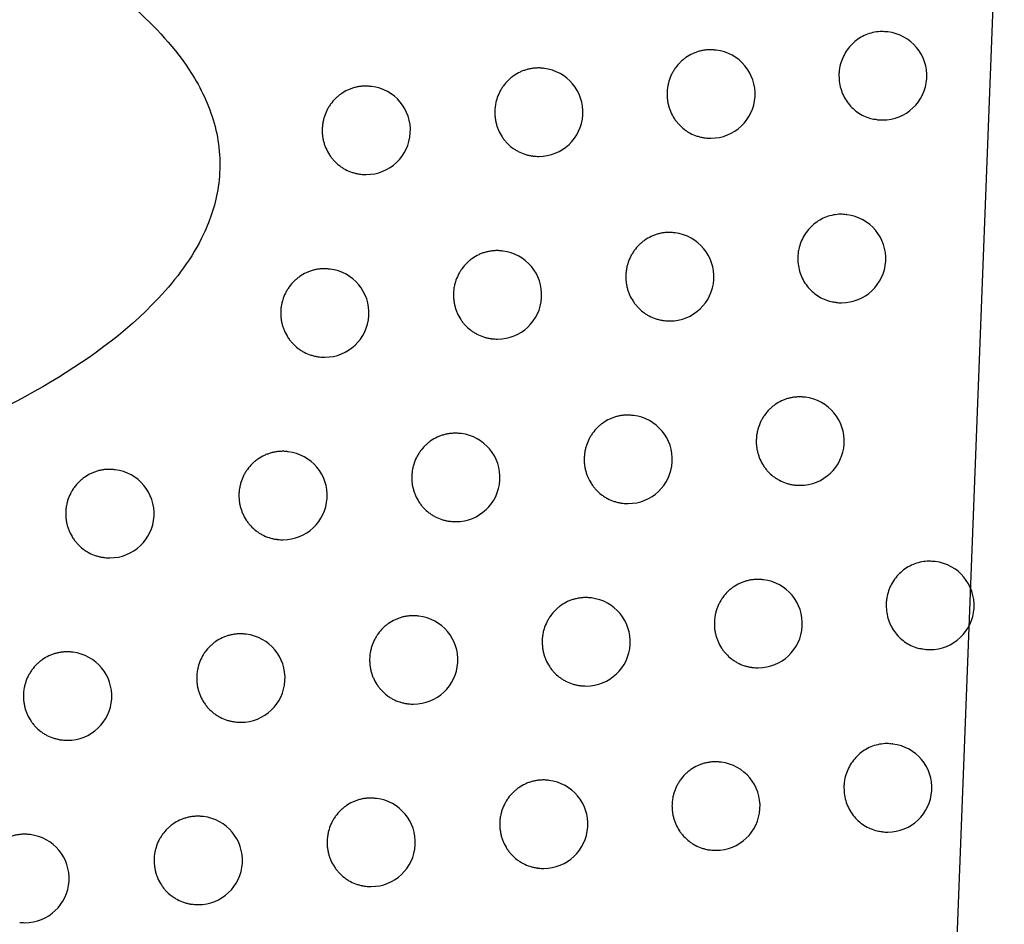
# Model space of a CAD drawing. Header units: millimetres. Extents: x -0.66 to 0.91, y -0.4 to 0.64.
# Tile 27 of 171: x -0.116 to -0.1048, y 0.0056 to 0.0158. Entities that reach past the tile are written whole.
import ezdxf

# ---------------------------------------------------------------- set-up
doc = ezdxf.new("R2010")
doc.units = ezdxf.units.MM
doc.layers.add('FORMAT', color=7, linetype='Continuous')

msp = doc.modelspace()

# ---------------------------------------------------------------- linework, layer by layer
at = {"layer": 'FORMAT', "color": 7, "linetype": 'Continuous', "lineweight": 25}
for p, q in [((-0.105603, -0.00088), (-0.104825, 0.019183)), ((-0.106142, 0.015681), (-0.106151, 0.015682)), ((-0.108087, 0.015475), (-0.108095, 0.015476)), ((-0.110035, 0.015269), (-0.110043, 0.01527)), ((-0.111989, 0.015064), (-0.111996, 0.015065)), ((-0.106268, 0.014689), (-0.106261, 0.014688)), ((-0.108212, 0.014483), (-0.108206, 0.014482)), ((-0.110161, 0.014277), (-0.110154, 0.014276)), ((-0.112114, 0.014072), (-0.112108, 0.014071)), ((-0.106607, 0.013614), (-0.106616, 0.013615)), ((-0.108553, 0.013408), (-0.108561, 0.013409)), ((-0.110503, 0.013202), (-0.110511, 0.013203)), ((-0.112457, 0.012997), (-0.112465, 0.012998)), ((-0.106733, 0.012622), (-0.106726, 0.012621)), ((-0.108679, 0.012416), (-0.108672, 0.012415)), ((-0.110629, 0.01221), (-0.110622, 0.012209)), ((-0.112583, 0.012005), (-0.112576, 0.012004)), ((-0.107077, 0.011547), (-0.107086, 0.011548)), ((-0.109024, 0.011341), (-0.109032, 0.011342)), ((-0.110975, 0.011136), (-0.110983, 0.011137)), ((-0.11293, 0.010931), (-0.112938, 0.010932)), ((-0.11489, 0.010727), (-0.114898, 0.010728)), ((-0.107203, 0.010555), (-0.107196, 0.010554)), ((-0.10915, 0.010349), (-0.109143, 0.010349)), ((-0.111101, 0.010144), (-0.111094, 0.010143)), ((-0.113056, 0.009939), (-0.113049, 0.009938)), ((-0.115016, 0.009735), (-0.115009, 0.009734)), ((-0.105608, 0.009688), (-0.105616, 0.009689)), ((-0.107552, 0.009482), (-0.10756, 0.009483)), ((-0.109499, 0.009276), (-0.109507, 0.009277)), ((-0.111452, 0.009071), (-0.111459, 0.009072)), ((-0.113408, 0.008866), (-0.113416, 0.008867)), ((-0.105733, 0.008696), (-0.105727, 0.008695)), ((-0.115369, 0.008662), (-0.115376, 0.008663)), ((-0.107677, 0.00849), (-0.107671, 0.008489)), ((-0.109625, 0.008284), (-0.109618, 0.008283)), ((-0.111577, 0.008079), (-0.111571, 0.008078)), ((-0.113534, 0.007874), (-0.113527, 0.007873)), ((-0.115495, 0.00767), (-0.115488, 0.007669)), ((-0.106086, 0.007624), (-0.106094, 0.007625)), ((-0.10803, 0.007418), (-0.108039, 0.007419)), ((-0.109979, 0.007212), (-0.109987, 0.007213)), ((-0.111933, 0.007007), (-0.11194, 0.007008)), ((-0.11389, 0.006802), (-0.113898, 0.006803)), ((-0.115852, 0.006598), (-0.115859, 0.006599)), ((-0.106211, 0.006632), (-0.106205, 0.006631)), ((-0.108156, 0.006426), (-0.108149, 0.006425)), ((-0.110105, 0.00622), (-0.110098, 0.006219)), ((-0.112058, 0.006015), (-0.112052, 0.006014)), ((-0.114016, 0.00581), (-0.114009, 0.005809))]:
    msp.add_line(p, q, dxfattribs=at)
for centre, start, end in [((-0.106202, 0.015185), 270, 83.1656), ((-0.108146, 0.014979), 270, 83.1656), ((-0.110095, 0.014773), 270, 83.1656), ((-0.112048, 0.014568), 270, 83.1656), ((-0.106202, 0.015185), 263.1656, 270), ((-0.108146, 0.014979), 263.1656, 270), ((-0.110095, 0.014773), 263.1656, 270), ((-0.112048, 0.014568), 263.1656, 270), ((-0.106667, 0.013117), 270, 83.1656), ((-0.108612, 0.012911), 270, 83.1656), ((-0.110562, 0.012706), 270, 83.1656), ((-0.112517, 0.012501), 270, 83.1656), ((-0.106667, 0.013117), 263.1656, 270), ((-0.108612, 0.012911), 263.1656, 270), ((-0.110562, 0.012706), 263.1656, 270), ((-0.112517, 0.012501), 263.1656, 270), ((-0.107137, 0.011051), 270, 83.1656), ((-0.109083, 0.010845), 270, 83.1656), ((-0.111034, 0.01064), 270, 83.1656), ((-0.11299, 0.010435), 270, 83.1656), ((-0.114949, 0.01023), 270, 83.1656), ((-0.107137, 0.011051), 263.1656, 270), ((-0.109083, 0.010845), 263.1656, 270), ((-0.111034, 0.01064), 263.1656, 270), ((-0.11299, 0.010435), 263.1656, 270), ((-0.114949, 0.01023), 263.1656, 270), ((-0.105667, 0.009192), 270, 83.1656), ((-0.107611, 0.008986), 270, 83.1656), ((-0.109559, 0.00878), 270, 83.1656), ((-0.111511, 0.008575), 270, 83.1656), ((-0.113467, 0.00837), 270, 83.1656), ((-0.105667, 0.009192), 263.1656, 270), ((-0.115428, 0.008166), 270, 83.1656), ((-0.107611, 0.008986), 263.1656, 270), ((-0.109559, 0.00878), 263.1656, 270), ((-0.111511, 0.008575), 263.1656, 270), ((-0.113467, 0.00837), 263.1656, 270), ((-0.115428, 0.008166), 263.1656, 270), ((-0.106145, 0.007127), 270, 83.1656), ((-0.10809, 0.006921), 270, 83.1656), ((-0.110039, 0.006716), 270, 83.1656), ((-0.111992, 0.006511), 270, 83.1656), ((-0.113949, 0.006306), 270, 83.1656), ((-0.115911, 0.006102), 270, 83.1656), ((-0.106145, 0.007127), 263.1656, 270), ((-0.10809, 0.006921), 263.1656, 270), ((-0.110039, 0.006716), 263.1656, 270), ((-0.111992, 0.006511), 263.1656, 270), ((-0.113949, 0.006306), 263.1656, 270), ((-0.115911, 0.006102), 263.1656, 270)]:
    msp.add_arc(centre, 0.0005, start, end, dxfattribs=at)
for points, knots in [([(-0.123624, 0.01896), (-0.122467, 0.018775), (-0.120158, 0.018404), (-0.11711, 0.017451), (-0.114984, 0.016347), (-0.11402, 0.015289), (-0.113711, 0.01458), (-0.113683, 0.013949), (-0.113903, 0.013277), (-0.114534, 0.012437), (-0.116215, 0.011247), (-0.117868, 0.010691), (-0.118998, 0.010312)], [0, 0, 0, 0, 0.189196, 0.377754, 0.517788, 0.572093, 0.606257, 0.640677, 0.670884, 0.71836, 0.807606, 1, 1, 1, 1]), ([(-0.106151, 0.015681), (-0.106171, 0.015683), (-0.106218, 0.015688), (-0.106294, 0.01568), (-0.106374, 0.015658), (-0.106449, 0.015623), (-0.106518, 0.015575), (-0.106578, 0.015515), (-0.106627, 0.015447), (-0.106664, 0.015371), (-0.106685, 0.0153), (-0.106696, 0.015237), (-0.106697, 0.015202), (-0.106697, 0.015185)], [0, 0, 0, 0, 0.074118, 0.173107, 0.274966, 0.37395, 0.475817, 0.574559, 0.676185, 0.774565, 0.875817, 0.937563, 1, 1, 1, 1]), ([(-0.108095, 0.015475), (-0.108101, 0.015476), (-0.108122, 0.01548), (-0.108156, 0.01548), (-0.108197, 0.015478), (-0.108238, 0.015472), (-0.108279, 0.015463), (-0.108318, 0.01545), (-0.108369, 0.015429), (-0.108418, 0.015401), (-0.108462, 0.015367), (-0.108503, 0.01533), (-0.10854, 0.015287), (-0.108571, 0.01524), (-0.108598, 0.015191), (-0.108618, 0.015138), (-0.108633, 0.01508), (-0.108641, 0.015031), (-0.108642, 0.014996), (-0.108643, 0.014979)], [0, 0, 0, 0, 0.023782, 0.074744, 0.124005, 0.173609, 0.224291, 0.275346, 0.324603, 0.424795, 0.475851, 0.525024, 0.625047, 0.676019, 0.725068, 0.824841, 0.875684, 0.937496, 1, 1, 1, 1]), ([(-0.110044, 0.015269), (-0.11005, 0.01527), (-0.110071, 0.015274), (-0.110105, 0.015274), (-0.110146, 0.015272), (-0.110187, 0.015266), (-0.110228, 0.015257), (-0.110268, 0.015244), (-0.110319, 0.015223), (-0.110367, 0.015195), (-0.110412, 0.015161), (-0.110453, 0.015124), (-0.11049, 0.015081), (-0.11052, 0.015034), (-0.110547, 0.014985), (-0.110568, 0.014933), (-0.110583, 0.014875), (-0.110591, 0.014826), (-0.110592, 0.014791), (-0.110593, 0.014773)], [0, 0, 0, 0, 0.0243437, 0.0752705, 0.1244642, 0.1739994, 0.2246119, 0.2755968, 0.3247861, 0.424839, 0.475823, 0.5249585, 0.6249033, 0.6758333, 0.7248917, 0.8246796, 0.8755292, 0.9374187, 1, 1, 1, 1]), ([(-0.106697, 0.015185), (-0.106696, 0.015157), (-0.106693, 0.015101), (-0.106672, 0.01502), (-0.106639, 0.014942), (-0.106594, 0.014873), (-0.106537, 0.014811), (-0.106472, 0.01476), (-0.106399, 0.014722), (-0.10633, 0.014698), (-0.106285, 0.014693), (-0.106267, 0.014691)], [0, 0, 0, 0, 0.113914, 0.231135, 0.345047, 0.462255, 0.576339, 0.693709, 0.808187, 0.92596, 1, 1, 1, 1]), ([(-0.111997, 0.015064), (-0.112003, 0.015065), (-0.112024, 0.015069), (-0.112059, 0.015069), (-0.1121, 0.015067), (-0.112141, 0.015061), (-0.112182, 0.015052), (-0.112221, 0.015039), (-0.112273, 0.015018), (-0.112321, 0.01499), (-0.112366, 0.014956), (-0.112407, 0.014919), (-0.112444, 0.014876), (-0.112475, 0.014829), (-0.112501, 0.01478), (-0.112522, 0.014728), (-0.112537, 0.01467), (-0.112545, 0.014621), (-0.112546, 0.014586), (-0.112547, 0.014568)], [0, 0, 0, 0, 0.0247755, 0.0756736, 0.1248144, 0.1742964, 0.2248546, 0.2757847, 0.3249221, 0.4248682, 0.4757969, 0.5249044, 0.6247904, 0.6756889, 0.7247548, 0.824556, 0.8754111, 0.9373594, 1, 1, 1, 1]), ([(-0.108643, 0.014979), (-0.108642, 0.014965), (-0.108642, 0.014937), (-0.108637, 0.014896), (-0.108628, 0.014854), (-0.108616, 0.014814), (-0.108596, 0.014762), (-0.10857, 0.014712), (-0.108537, 0.014667), (-0.108501, 0.014625), (-0.10846, 0.014587), (-0.108415, 0.014555), (-0.108368, 0.014528), (-0.108317, 0.014506), (-0.108264, 0.014492), (-0.108233, 0.014485), (-0.108216, 0.014484), (-0.108212, 0.014484)], [0, 0, 0, 0, 0.0568635, 0.1141221, 0.1726269, 0.2315622, 0.2884256, 0.4040815, 0.4630113, 0.5199325, 0.6357012, 0.6946852, 0.7517399, 0.8677793, 0.926901, 0.9840966, 1, 1, 1, 1]), ([(-0.110593, 0.014773), (-0.110592, 0.014759), (-0.110592, 0.014732), (-0.110586, 0.01469), (-0.110578, 0.014649), (-0.110566, 0.014608), (-0.110546, 0.014556), (-0.110519, 0.014507), (-0.110487, 0.014461), (-0.110451, 0.014419), (-0.11041, 0.014381), (-0.110364, 0.01435), (-0.110317, 0.014322), (-0.110265, 0.0143), (-0.110212, 0.014286), (-0.110182, 0.014279), (-0.110165, 0.014278), (-0.110161, 0.014278)], [0, 0, 0, 0, 0.056931, 0.114258, 0.172832, 0.231837, 0.288768, 0.404564, 0.463565, 0.520531, 0.636395, 0.695429, 0.752478, 0.868508, 0.927627, 0.984766, 1, 1, 1, 1]), ([(-0.112547, 0.014568), (-0.112547, 0.014554), (-0.112546, 0.014527), (-0.112541, 0.014485), (-0.112532, 0.014444), (-0.11252, 0.014403), (-0.1125, 0.014351), (-0.112473, 0.014302), (-0.112441, 0.014256), (-0.112405, 0.014214), (-0.112363, 0.014176), (-0.112318, 0.014144), (-0.11227, 0.014117), (-0.112219, 0.014095), (-0.112165, 0.014081), (-0.112135, 0.014074), (-0.112118, 0.014073), (-0.112114, 0.014073)], [0, 0, 0, 0, 0.056983, 0.114362, 0.172989, 0.232047, 0.28903, 0.404932, 0.463988, 0.520989, 0.636924, 0.695996, 0.75304, 0.869064, 0.928181, 0.985275, 1, 1, 1, 1]), ([(-0.106616, 0.013613), (-0.106636, 0.013616), (-0.106684, 0.013621), (-0.106759, 0.013612), (-0.106839, 0.013591), (-0.106915, 0.013555), (-0.106983, 0.013507), (-0.107043, 0.013448), (-0.107092, 0.01338), (-0.10713, 0.013304), (-0.107151, 0.013233), (-0.107161, 0.01317), (-0.107162, 0.013135), (-0.107163, 0.013117)], [0, 0, 0, 0, 0.0743163, 0.1732562, 0.2750649, 0.3739986, 0.4758134, 0.5745269, 0.6761218, 0.774507, 0.8757627, 0.9375358, 1, 1, 1, 1]), ([(-0.108561, 0.013407), (-0.108568, 0.013409), (-0.108588, 0.013412), (-0.108622, 0.013412), (-0.108664, 0.013411), (-0.108704, 0.013405), (-0.108745, 0.013396), (-0.108785, 0.013383), (-0.108836, 0.013361), (-0.108884, 0.013334), (-0.108929, 0.0133), (-0.10897, 0.013262), (-0.109007, 0.01322), (-0.109037, 0.013173), (-0.109064, 0.013124), (-0.109085, 0.013071), (-0.1091, 0.013013), (-0.109108, 0.012964), (-0.109109, 0.012929), (-0.109109, 0.012912)], [0, 0, 0, 0, 0.023945, 0.074897, 0.124139, 0.173723, 0.224385, 0.27542, 0.324658, 0.42481, 0.475846, 0.525008, 0.625009, 0.675968, 0.72502, 0.824796, 0.875641, 0.937475, 1, 1, 1, 1]), ([(-0.110511, 0.013202), (-0.110518, 0.013203), (-0.110538, 0.013207), (-0.110573, 0.013207), (-0.110614, 0.013205), (-0.110655, 0.013199), (-0.110696, 0.01319), (-0.110735, 0.013177), (-0.110787, 0.013156), (-0.110835, 0.013128), (-0.110879, 0.013094), (-0.110921, 0.013057), (-0.110957, 0.013014), (-0.110988, 0.012967), (-0.111015, 0.012918), (-0.111036, 0.012866), (-0.111051, 0.012808), (-0.111059, 0.012759), (-0.11106, 0.012724), (-0.11106, 0.012706)], [0, 0, 0, 0, 0.0244652, 0.0753842, 0.1245633, 0.1740839, 0.2246814, 0.2756513, 0.3248262, 0.4248495, 0.4758182, 0.5249458, 0.6248742, 0.6757954, 0.7248557, 0.824647, 0.875498, 0.9374031, 1, 1, 1, 1]), ([(-0.107163, 0.013117), (-0.107162, 0.01309), (-0.107159, 0.013034), (-0.107138, 0.012952), (-0.107105, 0.012875), (-0.107059, 0.012805), (-0.107003, 0.012744), (-0.106937, 0.012693), (-0.106864, 0.012654), (-0.106795, 0.01263), (-0.10675, 0.012625), (-0.106733, 0.012623)], [0, 0, 0, 0, 0.113964, 0.231236, 0.345199, 0.462459, 0.576577, 0.693984, 0.808459, 0.926232, 1, 1, 1, 1]), ([(-0.112465, 0.012997), (-0.112472, 0.012998), (-0.112493, 0.013002), (-0.112527, 0.013002), (-0.112569, 0.013), (-0.11261, 0.012994), (-0.11265, 0.012985), (-0.11269, 0.012972), (-0.112741, 0.012951), (-0.11279, 0.012923), (-0.112834, 0.012889), (-0.112876, 0.012852), (-0.112912, 0.012809), (-0.112943, 0.012763), (-0.11297, 0.012713), (-0.112991, 0.012661), (-0.113006, 0.012603), (-0.113014, 0.012554), (-0.113015, 0.012519), (-0.113016, 0.012501)], [0, 0, 0, 0, 0.02486, 0.075753, 0.124884, 0.174355, 0.224903, 0.275822, 0.32495, 0.424876, 0.475794, 0.524896, 0.624771, 0.675663, 0.724731, 0.824534, 0.87539, 0.937349, 1, 1, 1, 1]), ([(-0.109109, 0.012912), (-0.109109, 0.012898), (-0.109108, 0.01287), (-0.109103, 0.012829), (-0.109095, 0.012787), (-0.109083, 0.012747), (-0.109063, 0.012695), (-0.109036, 0.012645), (-0.109004, 0.0126), (-0.108968, 0.012558), (-0.108927, 0.01252), (-0.108882, 0.012488), (-0.108834, 0.01246), (-0.108783, 0.012439), (-0.10873, 0.012424), (-0.108699, 0.012417), (-0.108682, 0.012417), (-0.108679, 0.012416)], [0, 0, 0, 0, 0.056883, 0.114161, 0.172685, 0.231641, 0.288523, 0.404219, 0.463169, 0.520103, 0.635899, 0.694898, 0.751951, 0.867989, 0.92711, 0.98429, 1, 1, 1, 1]), ([(-0.11106, 0.012706), (-0.11106, 0.012692), (-0.111059, 0.012665), (-0.111054, 0.012623), (-0.111046, 0.012582), (-0.111034, 0.012541), (-0.111014, 0.012489), (-0.110987, 0.01244), (-0.110955, 0.012394), (-0.110919, 0.012352), (-0.110877, 0.012314), (-0.110832, 0.012283), (-0.110784, 0.012255), (-0.110733, 0.012233), (-0.11068, 0.012219), (-0.110649, 0.012212), (-0.110632, 0.012211), (-0.110629, 0.012211)], [0, 0, 0, 0, 0.056946, 0.114287, 0.172875, 0.231895, 0.288841, 0.404665, 0.463682, 0.520658, 0.636541, 0.695586, 0.752634, 0.868663, 0.927782, 0.984908, 1, 1, 1, 1]), ([(-0.113016, 0.012501), (-0.113015, 0.012487), (-0.113015, 0.01246), (-0.11301, 0.012418), (-0.113001, 0.012377), (-0.112989, 0.012336), (-0.112969, 0.012284), (-0.112942, 0.012235), (-0.11291, 0.012189), (-0.112873, 0.012147), (-0.112832, 0.012109), (-0.112787, 0.012077), (-0.112739, 0.01205), (-0.112687, 0.012028), (-0.112634, 0.012014), (-0.112604, 0.012007), (-0.112586, 0.012006), (-0.112583, 0.012006)], [0, 0, 0, 0, 0.056993, 0.114382, 0.173019, 0.232087, 0.28908, 0.405001, 0.464068, 0.521075, 0.637024, 0.696104, 0.753148, 0.86917, 0.928288, 0.985374, 1, 1, 1, 1]), ([(-0.107086, 0.011547), (-0.107092, 0.011548), (-0.107112, 0.011552), (-0.107146, 0.011552), (-0.107187, 0.01155), (-0.107228, 0.011545), (-0.107269, 0.011535), (-0.107309, 0.011523), (-0.10736, 0.011501), (-0.107408, 0.011473), (-0.107452, 0.011439), (-0.107494, 0.011402), (-0.10753, 0.011359), (-0.107561, 0.011312), (-0.107588, 0.011263), (-0.107608, 0.011211), (-0.107623, 0.011153), (-0.107631, 0.011104), (-0.107632, 0.011069), (-0.107633, 0.011051)], [0, 0, 0, 0, 0.023489, 0.074469, 0.123765, 0.173404, 0.224122, 0.275213, 0.324506, 0.424771, 0.475865, 0.525058, 0.625124, 0.676118, 0.725163, 0.824927, 0.875768, 0.937538, 1, 1, 1, 1]), ([(-0.109032, 0.011341), (-0.109039, 0.011342), (-0.109059, 0.011346), (-0.109094, 0.011346), (-0.109135, 0.011344), (-0.109175, 0.011339), (-0.109216, 0.011329), (-0.109256, 0.011317), (-0.109307, 0.011295), (-0.109355, 0.011267), (-0.1094, 0.011234), (-0.109441, 0.011196), (-0.109478, 0.011153), (-0.109509, 0.011107), (-0.109535, 0.011057), (-0.109556, 0.011005), (-0.109571, 0.010947), (-0.109579, 0.010898), (-0.10958, 0.010863), (-0.109581, 0.010845)], [0, 0, 0, 0, 0.024096, 0.075039, 0.124263, 0.173829, 0.224473, 0.275489, 0.324709, 0.424824, 0.475841, 0.524993, 0.624973, 0.675921, 0.724975, 0.824756, 0.875602, 0.937455, 1, 1, 1, 1]), ([(-0.110983, 0.011136), (-0.11099, 0.011137), (-0.11101, 0.011141), (-0.111045, 0.011141), (-0.111086, 0.011139), (-0.111127, 0.011133), (-0.111168, 0.011124), (-0.111208, 0.011111), (-0.111259, 0.01109), (-0.111307, 0.011062), (-0.111352, 0.011028), (-0.111393, 0.010991), (-0.11143, 0.010948), (-0.11146, 0.010901), (-0.111487, 0.010852), (-0.111508, 0.0108), (-0.111523, 0.010742), (-0.111531, 0.010693), (-0.111532, 0.010658), (-0.111533, 0.01064)], [0, 0, 0, 0, 0.024577, 0.075489, 0.124654, 0.174161, 0.224745, 0.275701, 0.324863, 0.424859, 0.475814, 0.524934, 0.624847, 0.675761, 0.724823, 0.824617, 0.875469, 0.937389, 1, 1, 1, 1]), ([(-0.107633, 0.011051), (-0.107633, 0.011037), (-0.107632, 0.01101), (-0.107627, 0.010968), (-0.107618, 0.010927), (-0.107606, 0.010886), (-0.107586, 0.010834), (-0.10756, 0.010785), (-0.107528, 0.01074), (-0.107492, 0.010697), (-0.107451, 0.01066), (-0.107406, 0.010628), (-0.107358, 0.0106), (-0.107307, 0.010578), (-0.107254, 0.010564), (-0.107224, 0.010557), (-0.107206, 0.010556), (-0.107203, 0.010556)], [0, 0, 0, 0, 0.0568274, 0.1140499, 0.1725179, 0.2314162, 0.2882435, 0.4038255, 0.4627171, 0.5196146, 0.6353335, 0.6942911, 0.7513492, 0.8673939, 0.9265171, 0.9837432, 1, 1, 1, 1]), ([(-0.112938, 0.010931), (-0.112945, 0.010932), (-0.112966, 0.010936), (-0.113001, 0.010936), (-0.113042, 0.010934), (-0.113083, 0.010928), (-0.113124, 0.010919), (-0.113163, 0.010906), (-0.113215, 0.010885), (-0.113263, 0.010857), (-0.113308, 0.010823), (-0.113349, 0.010786), (-0.113386, 0.010743), (-0.113417, 0.010697), (-0.113444, 0.010647), (-0.113465, 0.010595), (-0.113479, 0.010537), (-0.113487, 0.010488), (-0.113489, 0.010453), (-0.113489, 0.010435)], [0, 0, 0, 0, 0.024937, 0.075825, 0.124946, 0.174408, 0.224947, 0.275857, 0.324975, 0.424883, 0.475791, 0.524889, 0.624754, 0.675641, 0.724709, 0.824515, 0.875372, 0.93734, 1, 1, 1, 1]), ([(-0.109581, 0.010845), (-0.10958, 0.010832), (-0.10958, 0.010804), (-0.109575, 0.010762), (-0.109566, 0.010721), (-0.109554, 0.01068), (-0.109534, 0.010628), (-0.109507, 0.010579), (-0.109475, 0.010534), (-0.109439, 0.010491), (-0.109398, 0.010454), (-0.109353, 0.010422), (-0.109305, 0.010394), (-0.109254, 0.010372), (-0.109201, 0.010358), (-0.10917, 0.010351), (-0.109153, 0.01035), (-0.109149, 0.01035)], [0, 0, 0, 0, 0.056901, 0.114197, 0.17274, 0.231713, 0.288614, 0.404346, 0.463316, 0.520262, 0.636083, 0.695095, 0.752147, 0.868183, 0.927304, 0.984468, 1, 1, 1, 1]), ([(-0.114898, 0.010726), (-0.114905, 0.010728), (-0.114926, 0.010732), (-0.11496, 0.010732), (-0.115002, 0.01073), (-0.115043, 0.010724), (-0.115084, 0.010715), (-0.115124, 0.010702), (-0.115175, 0.010681), (-0.115223, 0.010653), (-0.115268, 0.010619), (-0.11531, 0.010582), (-0.115346, 0.010539), (-0.115377, 0.010492), (-0.115404, 0.010443), (-0.115425, 0.010391), (-0.11544, 0.010333), (-0.115448, 0.010284), (-0.115449, 0.010249), (-0.11545, 0.010231)], [0, 0, 0, 0, 0.025184, 0.076055, 0.125146, 0.174578, 0.225086, 0.275964, 0.325054, 0.424903, 0.475781, 0.524863, 0.624696, 0.675567, 0.724639, 0.824453, 0.875313, 0.93731, 1, 1, 1, 1]), ([(-0.111533, 0.01064), (-0.111532, 0.010626), (-0.111532, 0.010599), (-0.111527, 0.010557), (-0.111518, 0.010516), (-0.111506, 0.010475), (-0.111486, 0.010423), (-0.111459, 0.010373), (-0.111427, 0.010328), (-0.111391, 0.010286), (-0.11135, 0.010248), (-0.111304, 0.010216), (-0.111256, 0.010189), (-0.111205, 0.010167), (-0.111152, 0.010153), (-0.111121, 0.010146), (-0.111104, 0.010145), (-0.111101, 0.010145)], [0, 0, 0, 0, 0.0569587, 0.114313, 0.1729151, 0.2319483, 0.2889069, 0.4047583, 0.463789, 0.5207735, 0.6366752, 0.69573, 0.7527768, 0.8688045, 0.9279233, 0.9850386, 1, 1, 1, 1]), ([(-0.113489, 0.010435), (-0.113489, 0.010422), (-0.113488, 0.010394), (-0.113483, 0.010352), (-0.113475, 0.010311), (-0.113462, 0.01027), (-0.113442, 0.010218), (-0.113415, 0.010169), (-0.113383, 0.010123), (-0.113347, 0.010081), (-0.113305, 0.010043), (-0.11326, 0.010011), (-0.113212, 0.009984), (-0.113161, 0.009962), (-0.113107, 0.009948), (-0.113077, 0.009941), (-0.11306, 0.00994), (-0.113056, 0.00994)], [0, 0, 0, 0, 0.057002, 0.114399, 0.173045, 0.232122, 0.289124, 0.405063, 0.46414, 0.521153, 0.637114, 0.696201, 0.753244, 0.869266, 0.928383, 0.985462, 1, 1, 1, 1]), ([(-0.11545, 0.010231), (-0.11545, 0.010217), (-0.115449, 0.01019), (-0.115444, 0.010148), (-0.115435, 0.010106), (-0.115423, 0.010066), (-0.115403, 0.010014), (-0.115376, 0.009964), (-0.115343, 0.009919), (-0.115307, 0.009877), (-0.115266, 0.009839), (-0.11522, 0.009807), (-0.115172, 0.009779), (-0.11512, 0.009758), (-0.115067, 0.009743), (-0.115036, 0.009736), (-0.115019, 0.009736), (-0.115016, 0.009736)], [0, 0, 0, 0, 0.05703, 0.114456, 0.17313, 0.232237, 0.289267, 0.405264, 0.46437, 0.521402, 0.637404, 0.696512, 0.753554, 0.869574, 0.928692, 0.985746, 1, 1, 1, 1]), ([(-0.105616, 0.009688), (-0.105637, 0.00969), (-0.105684, 0.009695), (-0.105759, 0.009687), (-0.105839, 0.009665), (-0.105915, 0.00963), (-0.105983, 0.009582), (-0.106043, 0.009523), (-0.106092, 0.009454), (-0.10613, 0.009378), (-0.106151, 0.009307), (-0.106161, 0.009245), (-0.106162, 0.00921), (-0.106163, 0.009192)], [0, 0, 0, 0, 0.0740205, 0.1730335, 0.2749172, 0.373927, 0.4758217, 0.5745792, 0.6762222, 0.7745993, 0.8758494, 0.9375794, 1, 1, 1, 1]), ([(-0.10756, 0.009482), (-0.107566, 0.009483), (-0.107587, 0.009487), (-0.107621, 0.009487), (-0.107662, 0.009485), (-0.107703, 0.009479), (-0.107743, 0.00947), (-0.107783, 0.009457), (-0.107834, 0.009436), (-0.107882, 0.009408), (-0.107927, 0.009374), (-0.107968, 0.009337), (-0.108005, 0.009294), (-0.108035, 0.009247), (-0.108062, 0.009198), (-0.108083, 0.009145), (-0.108098, 0.009087), (-0.108106, 0.009038), (-0.108107, 0.009003), (-0.108107, 0.008986)], [0, 0, 0, 0, 0.023672, 0.074641, 0.123916, 0.173533, 0.224229, 0.275298, 0.324569, 0.42479, 0.475861, 0.525041, 0.625081, 0.676062, 0.72511, 0.824878, 0.87572, 0.937515, 1, 1, 1, 1]), ([(-0.109508, 0.009276), (-0.109514, 0.009277), (-0.109535, 0.009281), (-0.109569, 0.009281), (-0.10961, 0.009279), (-0.109651, 0.009273), (-0.109692, 0.009264), (-0.109732, 0.009251), (-0.109783, 0.00923), (-0.109831, 0.009202), (-0.109875, 0.009168), (-0.109917, 0.009131), (-0.109953, 0.009088), (-0.109984, 0.009041), (-0.110011, 0.008992), (-0.110032, 0.00894), (-0.110047, 0.008882), (-0.110055, 0.008833), (-0.110056, 0.008798), (-0.110056, 0.00878)], [0, 0, 0, 0, 0.0242361, 0.0751702, 0.1243777, 0.1739267, 0.2245534, 0.2755526, 0.3247557, 0.4248368, 0.4758356, 0.5249785, 0.6249391, 0.6758776, 0.7249338, 0.8247177, 0.8755657, 0.9374371, 1, 1, 1, 1]), ([(-0.106163, 0.009192), (-0.106161, 0.009164), (-0.106159, 0.009108), (-0.106138, 0.009027), (-0.106105, 0.00895), (-0.106059, 0.00888), (-0.106003, 0.008818), (-0.105938, 0.008768), (-0.105864, 0.008729), (-0.105795, 0.008705), (-0.10575, 0.0087), (-0.105733, 0.008698)], [0, 0, 0, 0, 0.113887, 0.23108, 0.344966, 0.462145, 0.576212, 0.693563, 0.808043, 0.925819, 1, 1, 1, 1]), ([(-0.11146, 0.009071), (-0.111466, 0.009072), (-0.111487, 0.009076), (-0.111522, 0.009076), (-0.111563, 0.009074), (-0.111604, 0.009068), (-0.111644, 0.009059), (-0.111684, 0.009046), (-0.111735, 0.009025), (-0.111784, 0.008997), (-0.111828, 0.008963), (-0.11187, 0.008926), (-0.111906, 0.008883), (-0.111937, 0.008836), (-0.111964, 0.008787), (-0.111985, 0.008735), (-0.112, 0.008677), (-0.112008, 0.008628), (-0.112009, 0.008593), (-0.11201, 0.008575)], [0, 0, 0, 0, 0.0246787, 0.0755839, 0.1247373, 0.174232, 0.2248031, 0.2757463, 0.3248961, 0.4248676, 0.4758093, 0.5249234, 0.624823, 0.6757289, 0.7247927, 0.82459, 0.8754435, 0.9373757, 1, 1, 1, 1]), ([(-0.108107, 0.008986), (-0.108107, 0.008972), (-0.108107, 0.008944), (-0.108101, 0.008903), (-0.108093, 0.008861), (-0.108081, 0.008821), (-0.108061, 0.008769), (-0.108034, 0.00872), (-0.108002, 0.008674), (-0.107966, 0.008632), (-0.107925, 0.008594), (-0.10788, 0.008563), (-0.107833, 0.008535), (-0.107782, 0.008513), (-0.107729, 0.008499), (-0.107698, 0.008492), (-0.107681, 0.008491), (-0.107677, 0.008491)], [0, 0, 0, 0, 0.056849, 0.114093, 0.172583, 0.231504, 0.288353, 0.40398, 0.462894, 0.519806, 0.635556, 0.694529, 0.751586, 0.867629, 0.926752, 0.98396, 1, 1, 1, 1]), ([(-0.113416, 0.008866), (-0.113423, 0.008867), (-0.113443, 0.008871), (-0.113478, 0.008871), (-0.11352, 0.008869), (-0.11356, 0.008863), (-0.113601, 0.008854), (-0.113641, 0.008841), (-0.113692, 0.00882), (-0.113741, 0.008792), (-0.113785, 0.008758), (-0.113827, 0.008721), (-0.113864, 0.008678), (-0.113895, 0.008632), (-0.113922, 0.008582), (-0.113942, 0.00853), (-0.113957, 0.008472), (-0.113965, 0.008423), (-0.113966, 0.008388), (-0.113967, 0.00837)], [0, 0, 0, 0, 0.025006, 0.075889, 0.125002, 0.174456, 0.224986, 0.275887, 0.324998, 0.424889, 0.475789, 0.524882, 0.624738, 0.675621, 0.72469, 0.824498, 0.875356, 0.937332, 1, 1, 1, 1]), ([(-0.110056, 0.00878), (-0.110056, 0.008766), (-0.110055, 0.008739), (-0.11005, 0.008697), (-0.110042, 0.008656), (-0.11003, 0.008615), (-0.11001, 0.008563), (-0.109983, 0.008514), (-0.109951, 0.008468), (-0.109915, 0.008426), (-0.109874, 0.008388), (-0.109828, 0.008357), (-0.109781, 0.008329), (-0.10973, 0.008307), (-0.109676, 0.008293), (-0.109646, 0.008286), (-0.109629, 0.008285), (-0.109625, 0.008285)], [0, 0, 0, 0, 0.056917, 0.11423, 0.17279, 0.23178, 0.288698, 0.404464, 0.463451, 0.520408, 0.636253, 0.695277, 0.752328, 0.868362, 0.927482, 0.984633, 1, 1, 1, 1]), ([(-0.115376, 0.008662), (-0.115383, 0.008663), (-0.115404, 0.008667), (-0.115439, 0.008667), (-0.11548, 0.008665), (-0.115521, 0.008659), (-0.115562, 0.00865), (-0.115602, 0.008637), (-0.115654, 0.008616), (-0.115702, 0.008588), (-0.115747, 0.008554), (-0.115788, 0.008517), (-0.115825, 0.008474), (-0.115856, 0.008428), (-0.115883, 0.008378), (-0.115904, 0.008326), (-0.115919, 0.008268), (-0.115927, 0.008219), (-0.115928, 0.008184), (-0.115929, 0.008166)], [0, 0, 0, 0, 0.025225, 0.076092, 0.125179, 0.174607, 0.225109, 0.275983, 0.325069, 0.424909, 0.475782, 0.524862, 0.62469, 0.675558, 0.724631, 0.824445, 0.875306, 0.937307, 1, 1, 1, 1]), ([(-0.11201, 0.008575), (-0.112009, 0.008561), (-0.112009, 0.008534), (-0.112003, 0.008492), (-0.111995, 0.00845), (-0.111983, 0.00841), (-0.111963, 0.008358), (-0.111936, 0.008308), (-0.111904, 0.008263), (-0.111867, 0.008221), (-0.111826, 0.008183), (-0.111781, 0.008151), (-0.111733, 0.008124), (-0.111682, 0.008102), (-0.111628, 0.008088), (-0.111598, 0.008081), (-0.111581, 0.00808), (-0.111577, 0.00808)], [0, 0, 0, 0, 0.0569707, 0.114337, 0.1729513, 0.2319967, 0.2889673, 0.4048432, 0.4638865, 0.5208791, 0.6367976, 0.6958614, 0.7529074, 0.8689339, 0.9280525, 0.9851576, 1, 1, 1, 1]), ([(-0.113967, 0.00837), (-0.113967, 0.008357), (-0.113966, 0.008329), (-0.113961, 0.008287), (-0.113952, 0.008246), (-0.11394, 0.008205), (-0.11392, 0.008153), (-0.113893, 0.008104), (-0.113861, 0.008058), (-0.113824, 0.008016), (-0.113783, 0.007978), (-0.113738, 0.007946), (-0.113689, 0.007919), (-0.113638, 0.007897), (-0.113585, 0.007883), (-0.113554, 0.007876), (-0.113537, 0.007875), (-0.113534, 0.007875)], [0, 0, 0, 0, 0.057009, 0.114415, 0.173069, 0.232154, 0.289164, 0.405119, 0.464204, 0.521222, 0.637195, 0.696287, 0.75333, 0.869352, 0.928469, 0.985541, 1, 1, 1, 1]), ([(-0.115929, 0.008166), (-0.115928, 0.008152), (-0.115928, 0.008125), (-0.115922, 0.008083), (-0.115914, 0.008042), (-0.115902, 0.008001), (-0.115882, 0.007949), (-0.115855, 0.007899), (-0.115822, 0.007854), (-0.115786, 0.007812), (-0.115744, 0.007774), (-0.115699, 0.007742), (-0.11565, 0.007714), (-0.115599, 0.007693), (-0.115545, 0.007679), (-0.115515, 0.007672), (-0.115498, 0.007671), (-0.115494, 0.007671)], [0, 0, 0, 0, 0.057034, 0.114464, 0.173143, 0.232254, 0.289288, 0.405294, 0.464404, 0.521439, 0.637448, 0.696559, 0.753601, 0.869622, 0.928739, 0.985791, 1, 1, 1, 1]), ([(-0.106094, 0.007623), (-0.106114, 0.007626), (-0.106162, 0.007631), (-0.106237, 0.007622), (-0.106317, 0.007601), (-0.106393, 0.007565), (-0.106461, 0.007518), (-0.106521, 0.007458), (-0.10657, 0.00739), (-0.106608, 0.007314), (-0.106629, 0.007243), (-0.106639, 0.00718), (-0.10664, 0.007145), (-0.106641, 0.007128)], [0, 0, 0, 0, 0.074224, 0.173187, 0.27502, 0.373978, 0.475819, 0.574547, 0.676158, 0.77454, 0.875794, 0.937552, 1, 1, 1, 1]), ([(-0.108039, 0.007417), (-0.108045, 0.007419), (-0.108065, 0.007422), (-0.1081, 0.007422), (-0.108141, 0.007421), (-0.108182, 0.007415), (-0.108222, 0.007406), (-0.108262, 0.007393), (-0.108313, 0.007372), (-0.108362, 0.007344), (-0.108406, 0.00731), (-0.108447, 0.007272), (-0.108484, 0.00723), (-0.108515, 0.007183), (-0.108541, 0.007133), (-0.108562, 0.007081), (-0.108577, 0.007023), (-0.108585, 0.006974), (-0.108586, 0.006939), (-0.108587, 0.006922)], [0, 0, 0, 0, 0.0238418, 0.0748004, 0.1240554, 0.1736523, 0.2243277, 0.2753761, 0.3246269, 0.4248063, 0.475856, 0.5250253, 0.6250416, 0.6760098, 0.7250597, 0.8248326, 0.8756762, 0.9374925, 1, 1, 1, 1]), ([(-0.109988, 0.007212), (-0.109994, 0.007213), (-0.110015, 0.007217), (-0.110049, 0.007217), (-0.11009, 0.007215), (-0.110131, 0.007209), (-0.110172, 0.0072), (-0.110212, 0.007187), (-0.110263, 0.007166), (-0.110311, 0.007138), (-0.110356, 0.007104), (-0.110397, 0.007067), (-0.110434, 0.007024), (-0.110464, 0.006977), (-0.110491, 0.006928), (-0.110512, 0.006876), (-0.110527, 0.006818), (-0.110535, 0.006769), (-0.110536, 0.006734), (-0.110537, 0.006716)], [0, 0, 0, 0, 0.024365, 0.075291, 0.124483, 0.174017, 0.224627, 0.275611, 0.324798, 0.424848, 0.475831, 0.524965, 0.624908, 0.675837, 0.724895, 0.824683, 0.875532, 0.93742, 1, 1, 1, 1]), ([(-0.106641, 0.007128), (-0.106639, 0.0071), (-0.106637, 0.007044), (-0.106616, 0.006963), (-0.106583, 0.006885), (-0.106537, 0.006815), (-0.106481, 0.006754), (-0.106415, 0.006703), (-0.106342, 0.006665), (-0.106273, 0.00664), (-0.106228, 0.006635), (-0.106211, 0.006633)], [0, 0, 0, 0, 0.113938, 0.231184, 0.345121, 0.462354, 0.576455, 0.693845, 0.808323, 0.926098, 1, 1, 1, 1]), ([(-0.111941, 0.007007), (-0.111947, 0.007008), (-0.111968, 0.007012), (-0.112003, 0.007012), (-0.112044, 0.00701), (-0.112085, 0.007004), (-0.112126, 0.006995), (-0.112165, 0.006982), (-0.112217, 0.006961), (-0.112265, 0.006933), (-0.112309, 0.006899), (-0.112351, 0.006862), (-0.112388, 0.006819), (-0.112419, 0.006772), (-0.112445, 0.006723), (-0.112466, 0.006671), (-0.112481, 0.006613), (-0.112489, 0.006564), (-0.11249, 0.006529), (-0.112491, 0.006511)], [0, 0, 0, 0, 0.024772, 0.075671, 0.124813, 0.174296, 0.224856, 0.275788, 0.324926, 0.424875, 0.475805, 0.524914, 0.624801, 0.6757, 0.724765, 0.824565, 0.87542, 0.937364, 1, 1, 1, 1]), ([(-0.108587, 0.006922), (-0.108586, 0.006908), (-0.108586, 0.00688), (-0.10858, 0.006839), (-0.108572, 0.006797), (-0.10856, 0.006757), (-0.10854, 0.006705), (-0.108513, 0.006655), (-0.108481, 0.00661), (-0.108445, 0.006568), (-0.108404, 0.00653), (-0.108359, 0.006498), (-0.108311, 0.00647), (-0.108261, 0.006449), (-0.108207, 0.006434), (-0.108177, 0.006427), (-0.10816, 0.006427), (-0.108156, 0.006426)], [0, 0, 0, 0, 0.056869, 0.114134, 0.172644, 0.231586, 0.288455, 0.404123, 0.463059, 0.519984, 0.635762, 0.694751, 0.751806, 0.867847, 0.92697, 0.984161, 1, 1, 1, 1]), ([(-0.113898, 0.006802), (-0.113905, 0.006803), (-0.113926, 0.006807), (-0.11396, 0.006807), (-0.114002, 0.006805), (-0.114043, 0.006799), (-0.114083, 0.00679), (-0.114123, 0.006777), (-0.114175, 0.006756), (-0.114223, 0.006728), (-0.114268, 0.006694), (-0.114309, 0.006657), (-0.114346, 0.006614), (-0.114377, 0.006568), (-0.114404, 0.006519), (-0.114425, 0.006466), (-0.114439, 0.006408), (-0.114448, 0.006359), (-0.114449, 0.006324), (-0.114449, 0.006307)], [0, 0, 0, 0, 0.025068, 0.075946, 0.125052, 0.174499, 0.225021, 0.275915, 0.325018, 0.424895, 0.475787, 0.524877, 0.624725, 0.675603, 0.724674, 0.824484, 0.875342, 0.937325, 1, 1, 1, 1]), ([(-0.110537, 0.006716), (-0.110536, 0.006702), (-0.110536, 0.006675), (-0.11053, 0.006633), (-0.110522, 0.006592), (-0.11051, 0.006551), (-0.11049, 0.006499), (-0.110463, 0.00645), (-0.110431, 0.006404), (-0.110395, 0.006362), (-0.110354, 0.006324), (-0.110308, 0.006292), (-0.110261, 0.006265), (-0.11021, 0.006243), (-0.110156, 0.006229), (-0.110126, 0.006222), (-0.110109, 0.006221), (-0.110105, 0.006221)], [0, 0, 0, 0, 0.056933, 0.114261, 0.172836, 0.231842, 0.288775, 0.404572, 0.463575, 0.520543, 0.636409, 0.695445, 0.752494, 0.868527, 0.927647, 0.984785, 1, 1, 1, 1]), ([(-0.115859, 0.006598), (-0.115866, 0.006599), (-0.115887, 0.006603), (-0.115922, 0.006603), (-0.115963, 0.006601), (-0.116005, 0.006595), (-0.116045, 0.006586), (-0.116085, 0.006573), (-0.116137, 0.006552), (-0.116185, 0.006524), (-0.11623, 0.00649), (-0.116271, 0.006453), (-0.116308, 0.00641), (-0.116339, 0.006364), (-0.116366, 0.006315), (-0.116387, 0.006262), (-0.116402, 0.006204), (-0.11641, 0.006155), (-0.116411, 0.00612), (-0.116412, 0.006103)], [0, 0, 0, 0, 0.0252592, 0.0761249, 0.1252078, 0.1746315, 0.2251301, 0.2760001, 0.3250822, 0.4249142, 0.4757836, 0.5248619, 0.6246862, 0.6755517, 0.7246253, 0.8244401, 0.8753007, 0.9373041, 1, 1, 1, 1]), ([(-0.112491, 0.006511), (-0.112491, 0.006497), (-0.11249, 0.00647), (-0.112485, 0.006428), (-0.112476, 0.006386), (-0.112464, 0.006346), (-0.112444, 0.006294), (-0.112417, 0.006244), (-0.112385, 0.006199), (-0.112349, 0.006157), (-0.112307, 0.006119), (-0.112262, 0.006087), (-0.112214, 0.006059), (-0.112163, 0.006038), (-0.112109, 0.006024), (-0.112079, 0.006017), (-0.112062, 0.006016), (-0.112058, 0.006016)], [0, 0, 0, 0, 0.056982, 0.114359, 0.172984, 0.232041, 0.289022, 0.40492, 0.463975, 0.520975, 0.636909, 0.695981, 0.753026, 0.869051, 0.92817, 0.985266, 1, 1, 1, 1]), ([(-0.114449, 0.006307), (-0.114449, 0.006293), (-0.114448, 0.006265), (-0.114443, 0.006223), (-0.114435, 0.006182), (-0.114423, 0.006141), (-0.114402, 0.006089), (-0.114375, 0.00604), (-0.114343, 0.005994), (-0.114307, 0.005952), (-0.114265, 0.005914), (-0.11422, 0.005883), (-0.114172, 0.005855), (-0.11412, 0.005833), (-0.114067, 0.005819), (-0.114036, 0.005812), (-0.114019, 0.005811), (-0.114016, 0.005811)], [0, 0, 0, 0, 0.057016, 0.114429, 0.17309, 0.232182, 0.289199, 0.405168, 0.46426, 0.521283, 0.637266, 0.696364, 0.753406, 0.869428, 0.928545, 0.985611, 1, 1, 1, 1])]:
    msp.add_open_spline(points, degree=3, knots=knots, dxfattribs=at)

doc.saveas('drawing.dxf')
